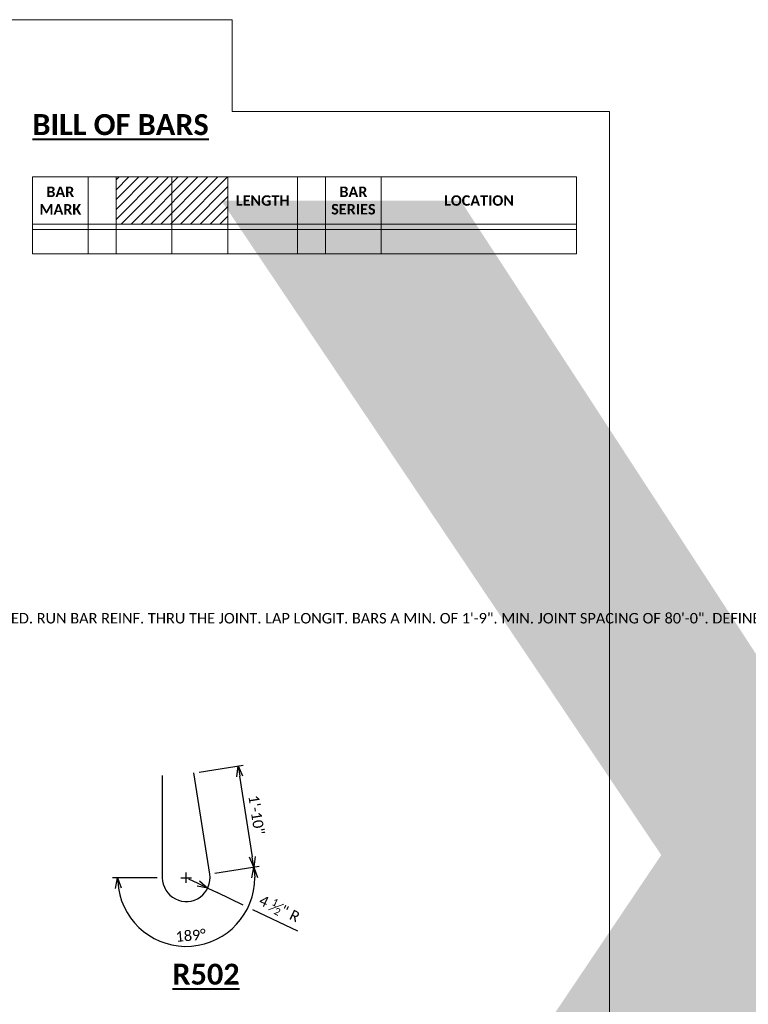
# Model space of a CAD drawing. Extents: x -335 to 1339, y 761 to 1310.
# Tile 13 of 17: x -42 to 63, y 1169 to 1310. Entities that reach past the tile are written whole.
import ezdxf
from ezdxf import colors
from ezdxf.entities.mleader import LeaderData, LeaderLine
from ezdxf.enums import TextEntityAlignment as Align
from ezdxf.math import Vec2, Vec3

# ---------------------------------------------------------------- set-up
doc = ezdxf.new("R2018")
doc.units = 0
doc.header["$MEASUREMENT"] = 0
for name, color, linetype, lineweight in [('B_ANNO', 7, 'Continuous', 18), ('B_ANNO_DIM', 7, 'Continuous', 18), ('B_ANNO_TEXT', 7, 'Continuous', 18), ('B_ANNO_TEXT_TITLE', 7, 'Continuous', 40), ('B_REBAR', 5, 'Continuous', 25)]:
    doc.layers.add(name, color=color, linetype=linetype, lineweight=lineweight)
doc.layers.add('B_ANNO_DESIGN_NOTES', color=1, linetype='Continuous', lineweight=18, true_color=0xff0000)
doc.layers.add('B_ANNO_NOPLOT', color=47, linetype='Continuous', lineweight=18, plot=False)
doc.styles.add('Annotative', font='calibri.ttf', dxfattribs={"height": 0.0625})
doc.styles.get("Standard").update_dxf_attribs({"font": 'calibri.ttf'})
doc.styles.add('Subtitle', font='calibrib.ttf', dxfattribs={"height": 0.0625})
doc.styles.add('Title', font='calibrib.ttf', dxfattribs={"height": 0.125})
doc.dimstyles.new('Annotative', dxfattribs={"dimscale": 0, "dimtxt": 0.0625, "dimasz": 0.0625, "dimexe": 0.03125, "dimexo": 0.03125, "dimgap": 0.03125, "dimtad": 1, "dimdec": 3, "dimzin": 3, "dimdsep": 46, "dimlunit": 4, "dimtxsty": 'Standard', "dimblk": 'OPEN30', "dimcen": 0.03125, "dimaunit": 1, "dimadec": 0, "dimazin": 3, "dimtfac": 0.75, "dimtdec": 3, "dimtofl": 0, "dimtmove": 0, "dimatfit": 3, "dimldrblk": 'OPEN30', "dimfxl": 1, "dimtfill": 1, "dimfrac": 1, "dimtolj": 1, "dimtzin": 0, "dimarcsym": 0})

# ---------------------------------------------------------------- blocks, each defined once
blk = doc.blocks.new('_Open30')
at = {"color": 0, "linetype": 'ByBlock', "lineweight": -2}
for p, q in [((-1, 0.268), (0, 0)), ((0, 0), (-1, -0.268)), ((0, 0), (-1, 0))]:
    blk.add_line(p, q, dxfattribs=at)
blk = doc.blocks.new('*D25')
at = {"layer": 'B_ANNO_DIM', "color": 0, "lineweight": -2, "transparency": 16777216}
for p, q in [((7.53, -14), (13.87, -13.01)), ((-0.75, -14.64), (-7.16, -14.64))]:
    blk.add_line(p, q, dxfattribs=at)
blk.add_arc((3.42, -14.64), 9.83, 188.7533, 0.1274, dxfattribs=at)
at = {"layer": 'Defpoints', "color": 0, "transparency": 16777216}
for p in [(0, -14.64), (3.42, -14.64), (6.79, -14.12), (-1.05, -23.4)]:
    blk.add_point(p, dxfattribs=at)
at = {"layer": 'B_ANNO_DIM', "color": 0, "lineweight": -2, "transparency": 16777216, "xscale": 1.5, "yscale": 1.5, "zscale": 1.5}
for p, rotation in [((13.13, -13.13), 94.504008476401), ((-6.41, -14.64), 94.37665075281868)]:
    blk.add_blockref('_Open30', p, dxfattribs=dict(at, rotation=rotation))
at = {"layer": 'B_ANNO_DIM', "color": 0, "transparency": 16777216, "insert": (4.06, -22.93), "char_height": 1.5, "attachment_point": 5, "rotation": 4.4403}
blk.add_mtext('\\A1;189°', dxfattribs=at)
blk = doc.blocks.new('*D55')
at = {"layer": 'B_ANNO_DIM', "color": 0, "lineweight": -2, "transparency": 16777216}
for p, q in [((5.27, 0.48), (11.6, 1.47)), ((12.9, -11.65), (11.1, -0.12)), ((7.53, -14), (13.87, -13.01))]:
    blk.add_line(p, q, dxfattribs=at)
at = {"layer": 'Defpoints', "color": 0, "transparency": 16777216}
for p in [(4.53, 0.37), (10.86, 1.36), (6.79, -14.12)]:
    blk.add_point(p, dxfattribs=at)
at = {"layer": 'B_ANNO_DIM', "color": 0, "lineweight": -2, "transparency": 16777216, "xscale": 1.5, "yscale": 1.5, "zscale": 1.5}
for p, rotation in [((10.86, 1.36), 98.88065915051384), ((13.13, -13.13), 278.8806591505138)]:
    blk.add_blockref('_Open30', p, dxfattribs=dict(at, rotation=rotation))
at = {"layer": 'B_ANNO_DIM', "color": 0, "transparency": 16777216, "insert": (13.5, -5.65), "char_height": 1.5, "attachment_point": 5, "rotation": 278.8807, "bg_fill": 3, "box_fill_scale": 1.25, "bg_fill_color": 256, "bg_fill_true_color": 13158600, "bg_fill_transparency": 0}
blk.add_mtext('\\A1;1\'-10"', dxfattribs=at)
blk = doc.blocks.new('*D532')
at = {"layer": 'B_ANNO_DIM', "color": 0, "lineweight": -2, "transparency": 16777216}
for p, q in [((3.42, -15.39), (3.42, -13.89)), ((2.67, -14.64), (4.17, -14.64)), ((5.14, -15.47), (3.79, -14.83)), ((6.5, -16.12), (7.85, -16.77)), ((11.6, -18.58), (7.85, -16.77)), ((19.4, -22.32), (12.95, -19.23))]:
    blk.add_line(p, q, dxfattribs=at)
at = {"layer": 'Defpoints', "color": 0, "transparency": 16777216}
for p in [(3.42, -14.64), (6.5, -16.12)]:
    blk.add_point(p, dxfattribs=at)
at = {"layer": 'B_ANNO_DIM', "color": 0, "lineweight": -2, "transparency": 16777216, "xscale": 1.5, "yscale": 1.5, "zscale": 1.5, "rotation": 334.3309445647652}
blk.add_blockref('_Open30', (6.5, -16.12), dxfattribs=at)
at = {"layer": 'B_ANNO_DIM', "color": 0, "transparency": 16777216, "insert": (16.79, -19.06), "char_height": 1.5, "attachment_point": 5, "rotation": 334.3309, "bg_fill": 3, "box_fill_scale": 1.25, "bg_fill_color": 256, "bg_fill_true_color": 13158600, "bg_fill_transparency": 0}
blk.add_mtext('\\A1;4 {\\H0.7x;\\S1#2;}" R', dxfattribs=at)
blk = doc.blocks.new('R502')
at = {"layer": 'B_REBAR', "flags": 128}
blk.add_lwpolyline([(0, 0), (0, -14.6444, 1.08066443), (6.7927, -14.117), (4.5293, 0.3686)], format="xyb", dxfattribs=at)
at = {"layer": 'B_ANNO_DIM'}
dim = blk.add_angular_dim_3p(base=(-1.0511, -23.3981), center=(3.4168, -14.6444), p1=(0, -14.6444), p2=(6.7927, -14.117), dimstyle='Annotative', override={"dimtfill": 0}, dxfattribs=at)
dim.commit()
dim.dimension.update_dxf_attribs({"geometry": '*D25', "text_midpoint": (4.0602, -22.929)})
at = {"layer": 'B_ANNO_TEXT_TITLE', "insert": (6.2576, -28.4716), "char_height": 3, "attachment_point": 5, "line_spacing_factor": 0.8, "style": 'Title', "bg_fill": 3, "box_fill_scale": 1.5, "bg_fill_color": 255, "bg_fill_transparency": 0}
blk.add_mtext('{\\LR502}', dxfattribs=at)
at = {"layer": 'B_ANNO_DIM'}
dim = blk.add_linear_dim(base=(10.8636, 1.3587), p1=(6.7927, -14.117), p2=(4.5293, 0.369), angle=278.880659, text='1\'-10"', dimstyle='Annotative', dxfattribs=at)
dim.commit()
dim.dimension.update_dxf_attribs({"geometry": '*D55', "text_midpoint": (11.9953, -5.8842), "dimtype": 128})
dim = blk.add_radius_dim(center=(3.4168, -14.6444), mpoint=(6.4965, -16.1245), text='4 {\\H0.7x;\\S1#2;}" R', dimstyle='Annotative', dxfattribs=at)
dim.commit()
dim.dimension.update_dxf_attribs({"geometry": '*D532', "text_midpoint": (16.0071, -20.6953), "dimtype": 164})
blk = doc.blocks.new('INS_SS32_BASE')
at = {"layer": 'B_ANNO_DESIGN_NOTES'}
h = blk.add_hatch(dxfattribs=at)
h.set_pattern_fill('ANSI31', color=256, scale=8)
h.set_pattern_definition([(45, (315.2807, 226.103), (-0.70711, 0.70711), [])])
h.paths.add_polyline_path([(323.28, 222.73), (323.28, 229.48), (315.28, 229.48), (315.28, 222.73)])
h.paths.add_polyline_path([(315.28, 222.73), (315.28, 229.48), (307.28, 229.48), (307.28, 222.73)])
at = {"layer": 'B_ANNO'}
for p, q in [((295.28, 229.48, 1.68), (373.28, 229.48, 1.68)), ((295.28, 221.98, 1.68), (295.28, 229.48, 1.68)), ((303.28, 221.98, 1.68), (303.28, 229.48, 1.68)), ((307.28, 221.98, 1.68), (307.28, 229.48, 1.68)), ((315.28, 221.98, 1.68), (315.28, 229.48, 1.68)), ((323.28, 221.98, 1.68), (323.28, 229.48, 1.68)), ((333.28, 221.98, 1.68), (333.28, 229.48, 1.68)), ((337.28, 221.98, 1.68), (337.28, 229.48, 1.68)), ((345.28, 221.98, 1.68), (345.28, 229.48, 1.68)), ((373.28, 221.98, 1.68), (373.28, 229.48, 1.68))]:
    blk.add_line(p, q, dxfattribs=at)
at = {"layer": 'B_ANNO', "elevation": 1.68, "flags": 128}
for points in [[(295.28, 222.73), (373.28, 222.73)], [(373.28, 221.98), (295.28, 221.98)]]:
    blk.add_lwpolyline(points, dxfattribs=at)
at = {"layer": 'B_ANNO_NOPLOT'}
for p, q in [((295.28, 218.48, 1.68), (295.28, 221.98, 1.68)), ((303.28, 218.48, 1.68), (303.28, 221.98, 1.68)), ((307.28, 218.48, 1.68), (307.28, 221.98, 1.68)), ((315.28, 218.48, 1.68), (315.28, 221.98, 1.68)), ((323.28, 218.48, 1.68), (323.28, 221.98, 1.68)), ((333.28, 218.48, 1.68), (333.28, 221.98, 1.68)), ((337.28, 218.48, 1.68), (337.28, 221.98, 1.68)), ((345.28, 218.48, 1.68), (345.28, 221.98, 1.68)), ((373.28, 218.48, 1.68), (373.28, 221.98, 1.68)), ((373.28, 218.48, 1.68), (295.28, 218.48, 1.68))]:
    blk.add_line(p, q, dxfattribs=at)
at = {"layer": 'B_ANNO_NOPLOT', "flags": 128}
blk.add_lwpolyline([(0, 0), (0, 252), (323.93, 252), (323.93, 238.86), (378, 238.86), (378, 40.5), (316.57, 40.5), (316.57, 0), (0, 0)], dxfattribs=at)
at = {"layer": 'B_ANNO', "char_height": 1.5, "attachment_point": 5, "style": 'Subtitle'}
for s, width, insert in [('BAR MARK', 8.999, (299.28, 226.1, 1.68)), ('BAR SERIES', 8, (341.28, 226.1, 1.68)), ('LENGTH', 10, (328.28, 226.1, 1.68)), ('LOCATION', 54, (359.28, 226.1, 1.68))]:
    blk.add_mtext_dynamic_manual_height_columns(s, width=width, gutter_width=7.5, heights=[0], dxfattribs=dict(at, insert=insert))
at = {"layer": 'B_ANNO_TEXT', "lineweight": 30}
for tag, p in [('SUB1', (311.28, 226.1)), ('SUB2', (319.28, 226.1))]:
    blk.add_attdef(tag, text='', height=1.5, dxfattribs=at).set_placement(p, align=Align.MIDDLE_CENTER)
at = {"layer": 'B_ANNO_TEXT', "style": 'Annotative'}
for tag, p in [('CORNER1', (97.36, 101.83)), ('CORNER2', (98.57, 3.31))]:
    blk.add_attdef(tag, text='', height=1.5, dxfattribs=at).set_placement(p, align=Align.BOTTOM_RIGHT)
at = {"layer": 'B_ANNO_TEXT_TITLE', "insert": (295.28, 238.48, 1.68), "char_height": 3, "attachment_point": 1, "style": 'Title'}
blk.add_mtext_dynamic_manual_height_columns('{\\LBILL OF BARS}', width=26.9492, gutter_width=15, heights=[0], dxfattribs=at)
at = {"layer": 'B_ANNO_DIM'}
ml = blk.add_multileader_mtext('Standard', dxfattribs=at)
ml.set_content('\\A1;OPTIONAL CONSTRUCTION JOINTS IN THE PARAPETS MAY BE USED. RUN BAR REINF. THRU THE JOINT. LAP LONGIT. BARS A MIN. OF 1\'-9". MIN. JOINT SPACING OF 80\'-0". DEFINE CONST. JOINT WITH A {\\H0.7x;\\S3#4;}" - \'V\' GROOVE.', color=256)
ml.set_leader_properties()
ml.set_arrow_properties(name='OPEN30')
ml.build(insert=Vec2(0, 0))
ml.multileader.update_dxf_attribs({"dogleg_length": 0.0625, "arrow_head_size": 1.5, "scale": 24})
ctx = ml.context
ctx.base_point, ctx.scale, ctx.char_height, ctx.arrow_head_size, ctx.landing_gap_size, ctx.plane_origin = Vec3(230.36, 166.58, 0.84), 24, 1.5, 1.5, 0.75, Vec3(227.98, 144.17, 0.84)
notes = []
notes.append((ctx, [(0, (1, 1, 0), (228.86, 166.58, 0.84), (1, 0), 1.5, [(0, [(227.98, 144.17, 0.84)], 0, [])])]))
ctx.mtext.insert, ctx.mtext.width, ctx.mtext.flow_direction = Vec3(231.11, 167.34, 0.84), 46.4538, 5
ml = blk.add_multileader_mtext('Standard', dxfattribs=at)
ml.set_content('EDGE OF DECK', color=256)
ml.set_leader_properties()
ml.set_arrow_properties(name='OPEN30')
ml.build(insert=Vec2(0, 0))
ml.multileader.update_dxf_attribs({"dogleg_length": 0.0625, "arrow_head_size": 1.5, "scale": 24})
ctx = ml.context
ctx.base_point, ctx.scale, ctx.char_height, ctx.arrow_head_size, ctx.landing_gap_size, ctx.plane_origin = Vec3(215.27, 151.32, 0.84), 24, 1.5, 1.5, 0.75, Vec3(210.92, 142.53, 0.84)
notes.append((ctx, [(0, (1, 1, 0), (213.77, 151.32, 0.84), (1, 0), 1.5, [(0, [(210.92, 142.53, 0.84)], 0, [])])]))
ctx.mtext.insert, ctx.mtext.width, ctx.mtext.flow_direction = Vec3(216.02, 152.08, 0.84), 8.425, 5
for ctx, leaders in notes:
    for number, flags, end, landing, length, lines in leaders:
        leader = LeaderData()
        leader.index, (leader.has_last_leader_line, leader.has_dogleg_vector, leader.attachment_direction) = number, flags
        leader.last_leader_point, leader.dogleg_vector, leader.dogleg_length = Vec3(end), Vec3(landing), length
        for number, points, colour, breaks in lines:
            line = LeaderLine()
            line.index, line.vertices, line.color, line.breaks = number, Vec3.list(points), colors.encode_raw_color(colour), breaks
            leader.lines.append(line)
        ctx.leaders.append(leader)
at = {"layer": 'B_REBAR'}
blk.add_blockref('R502', (313.9, 143.77), dxfattribs=at)

msp = doc.modelspace()

# ---------------------------------------------------------------- block references
ref = msp.add_blockref('INS_SS32_BASE', (-335.06, 1058.3))
lines = msp.add_mtext('XX.\\PABUT.', dxfattribs={"layer": 'B_ANNO_TEXT', "insert": (-23.78, 1284.4), "char_height": 195.056, "attachment_point": 1})
ref.add_attrib('SUB1', '', (-23.78, 1284.4)).embed_mtext(lines)
lines = msp.add_mtext('XX.\\PABUT.', dxfattribs={"layer": 'B_ANNO_TEXT', "insert": (-15.78, 1284.4), "char_height": 192, "attachment_point": 1})
ref.add_attrib('SUB2', '', (-15.78, 1284.4)).embed_mtext(lines)

doc.saveas('drawing.dxf')
